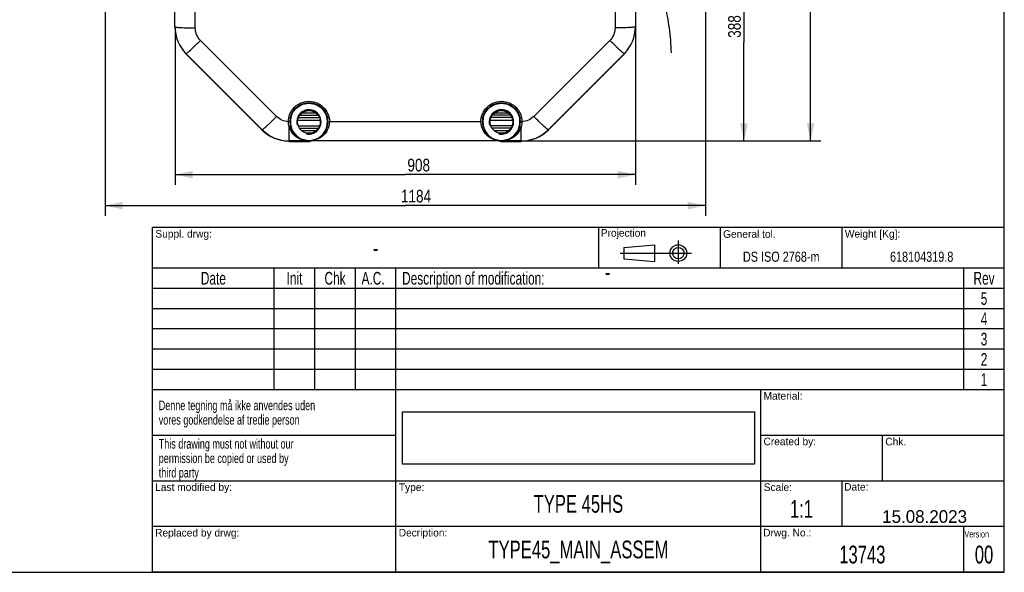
# Model space of a CAD drawing. Header units: millimetres. Extents: x 8 to 412, y 8 to 288.
# Tile 12 of 15: x 217 to 412, y 8 to 118. Entities that reach past the tile are written whole.
import ezdxf

# ---------------------------------------------------------------- set-up
doc = ezdxf.new("R2010")
doc.units = ezdxf.units.MM
doc.header["$LTSCALE"] = 23.1
doc.layers.get('0').update_dxf_attribs({"linetype": 'CONTINUOUS'})
doc.layers.add('CURVES', color=7, linetype='CONTINUOUS')
doc.styles.get("Standard").update_dxf_attribs({"font": 'txt', "width": 0.8})
doc.styles.add('TEXTSTYLE_2', font='txt')
doc.styles.add('TEXTSTYLE_3', font='txt', dxfattribs={"width": 0.7})
doc.dimstyles.new('DIMSTYLE_2', dxfattribs={"dimtxt": 2.5, "dimasz": 3.5, "dimexe": 2, "dimexo": 0, "dimtad": 1, "dimdec": 3, "dimlfac": 10, "dimdsep": 46, "dimtxsty": 'Standard', "dimblk": '_FILLED', "dimblk1": '_FILLED', "dimblk2": '_FILLED', "dimcen": 0, "dimclrt": 5, "dimadec": 3, "dimazin": 2, "dimtp": 0.8, "dimtm": 0.8, "dimtfac": 1, "dimtdec": 3, "dimtofl": 0, "dimtmove": 0, "dimatfit": 3, "dimldrblk": '_FILLED', "dimfxl": 1, "dimtolj": 1, "dimarcsym": 0})
doc.dimstyles.new('DIMSTYLE_3', dxfattribs={"dimtxt": 2.5, "dimasz": 3.5, "dimexe": 2, "dimexo": 0, "dimtad": 1, "dimdec": 3, "dimlfac": 10, "dimdsep": 46, "dimtxsty": 'Standard', "dimblk": '_FILLED', "dimblk1": '_FILLED', "dimblk2": '_FILLED', "dimcen": 0, "dimclrt": 5, "dimadec": 3, "dimazin": 2, "dimtp": 1.2, "dimtm": 1.2, "dimtfac": 1, "dimtdec": 3, "dimtofl": 0, "dimtmove": 0, "dimatfit": 3, "dimldrblk": '_FILLED', "dimfxl": 1, "dimtolj": 1, "dimarcsym": 0})
doc.dimstyles.new('DIMSTYLE_4', dxfattribs={"dimtxt": 2.5, "dimasz": 3.5, "dimexe": 2, "dimexo": 0, "dimtad": 1, "dimdec": 3, "dimlfac": 10, "dimdsep": 46, "dimtxsty": 'Standard', "dimblk": '_FILLED', "dimblk1": '_FILLED', "dimblk2": '_FILLED', "dimcen": 0, "dimclrt": 5, "dimadec": 3, "dimazin": 2, "dimtp": 0.5, "dimtm": 0.5, "dimtfac": 1, "dimtdec": 3, "dimtofl": 0, "dimtmove": 0, "dimatfit": 3, "dimldrblk": '_FILLED', "dimfxl": 1, "dimtolj": 1, "dimarcsym": 0})
picture_1 = doc.add_image_def('image1.png', size_in_pixel=(410, 61))

# ---------------------------------------------------------------- blocks, each defined once
blk = doc.blocks.new('_FILLED')
at = {"color": 0, "linetype": 'ByBlock'}
blk.add_solid([(0, 0), (-1, 0.214), (-1, -0.214)], dxfattribs=at)
blk = doc.blocks.new('*D3')
at = {"color": 2, "linetype": 'Continuous', "transparency": 16777216}
for p, q in [((247.94, 116.11), (247.94, 84.95)), ((338.74, 116.11), (338.74, 84.95)), ((247.94, 86.95), (293.34, 86.95)), ((338.74, 86.95), (293.34, 86.95))]:
    blk.add_line(p, q, dxfattribs=at)
at = {"color": 2, "linetype": 'Continuous', "transparency": 16777216, "xscale": 3.5, "yscale": 3.5, "zscale": 3.5, "rotation": 180}
blk.add_blockref('_FILLED', (247.94, 86.95), dxfattribs=at)
at = {"color": 2, "linetype": 'Continuous', "transparency": 16777216, "xscale": 3.5, "yscale": 3.5, "zscale": 3.5}
blk.add_blockref('_FILLED', (338.74, 86.95), dxfattribs=at)
at = {"color": 5, "linetype": 'Continuous', "transparency": 16777216, "insert": (296.01, 90.08), "char_height": 2.5, "width": 6, "attachment_point": 2, "line_spacing_factor": 0.9}
blk.add_mtext('908', dxfattribs=at)
blk = doc.blocks.new('*D4')
at = {"color": 2, "linetype": 'Continuous', "transparency": 16777216}
for p, q in [((234.14, 136.4), (234.14, 78.84)), ((352.54, 136.4), (352.54, 78.84)), ((234.14, 80.84), (293.34, 80.84)), ((352.54, 80.84), (293.34, 80.84))]:
    blk.add_line(p, q, dxfattribs=at)
at = {"color": 2, "linetype": 'Continuous', "transparency": 16777216, "xscale": 3.5, "yscale": 3.5, "zscale": 3.5, "rotation": 180}
blk.add_blockref('_FILLED', (234.14, 80.84), dxfattribs=at)
at = {"color": 2, "linetype": 'Continuous', "transparency": 16777216, "xscale": 3.5, "yscale": 3.5, "zscale": 3.5}
blk.add_blockref('_FILLED', (352.54, 80.84), dxfattribs=at)
at = {"color": 5, "linetype": 'Continuous', "transparency": 16777216, "insert": (295.47, 83.96), "char_height": 2.5, "width": 8, "attachment_point": 2, "line_spacing_factor": 0.9}
blk.add_mtext('1184', dxfattribs=at)
blk = doc.blocks.new('*D5')
at = {"color": 2, "linetype": 'Continuous', "transparency": 16777216}
for p, q in [((302.91, 260.9), (375.3, 260.9)), ((373.3, 260.9), (373.3, 177.25)), ((373.3, 93.6), (373.3, 177.25)), ((312.32, 93.6), (375.3, 93.6))]:
    blk.add_line(p, q, dxfattribs=at)
at = {"color": 2, "linetype": 'Continuous', "transparency": 16777216, "xscale": 3.5, "yscale": 3.5, "zscale": 3.5}
for p, rotation in [((373.3, 260.9), 90), ((373.3, 93.6), 270)]:
    blk.add_blockref('_FILLED', p, dxfattribs=dict(at, rotation=rotation))
at = {"color": 5, "linetype": 'Continuous', "transparency": 16777216, "insert": (370.18, 188.27), "char_height": 2.5, "width": 8, "attachment_point": 2, "rotation": 90, "line_spacing_factor": 0.9}
blk.add_mtext('1673', dxfattribs=at)
blk = doc.blocks.new('*D9')
at = {"color": 2, "linetype": 'Continuous', "transparency": 16777216}
for p, q in [((349.04, 132.4), (362.16, 132.4)), ((360.16, 132.4), (360.16, 113)), ((360.16, 93.6), (360.16, 113)), ((312.32, 93.6), (362.16, 93.6))]:
    blk.add_line(p, q, dxfattribs=at)
at = {"color": 2, "linetype": 'Continuous', "transparency": 16777216, "xscale": 3.5, "yscale": 3.5, "zscale": 3.5}
for p, rotation in [((360.16, 132.4), 90), ((360.16, 93.6), 270)]:
    blk.add_blockref('_FILLED', p, dxfattribs=dict(at, rotation=rotation))
at = {"color": 5, "linetype": 'Continuous', "transparency": 16777216, "insert": (357.03, 116.17), "char_height": 2.5, "width": 6, "attachment_point": 2, "rotation": 90, "line_spacing_factor": 0.9}
blk.add_mtext('388', dxfattribs=at)
blk = doc.blocks.new('*T10')
at = {"color": 2, "linetype": 'Continuous'}
for p, q in [((168, 68), (0, 68)), ((0, 0), (0, 68)), ((88, 60), (88, 68)), ((112, 60), (112, 68)), ((136, 60), (136, 68)), ((168, 0), (168, 68)), ((168, 60), (0, 60)), ((24, 36), (24, 60)), ((32, 36), (32, 60)), ((40, 36), (40, 60)), ((48, 0), (48, 60)), ((160, 36), (160, 60)), ((168, 56), (0, 56)), ((168, 52), (0, 52)), ((168, 48), (0, 48)), ((168, 44), (0, 44)), ((168, 40), (0, 40)), ((168, 36), (0, 36)), ((120, 0), (120, 36)), ((48, 27), (0, 27)), ((168, 27), (120, 27)), ((144, 18), (144, 27)), ((168, 18), (0, 18)), ((136, 9), (136, 18)), ((168, 9), (0, 9)), ((160, 0), (160, 9)), ((168, 0), (0, 0))]:
    blk.add_line(p, q, dxfattribs=at)
at = {"color": 5, "linetype": 'Continuous', "char_height": 2, "attachment_point": 2, "line_spacing_factor": 0.9}
for s, insert, width in [(' \\P618104319.8 \\H0.000001;ISO 2768-mDS ISO 2768-mDS ISO 2768-m \\P618104319.8 \\P618104319.8 \\P \\P \\P618104319.8\\P \\P \\P \\P618104319.8618104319.8 \\P618104319.8 \\P618104319.8', (152, 66.25), 38.40006), (' \\PDS ISO 2768-m', (124, 66.25), 41.6)]:
    blk.add_mtext(s, dxfattribs=dict(at, insert=insert, width=width))
at = {"color": 5, "linetype": 'Continuous', "line_spacing_factor": 0.9}
for s, insert, char_height, width, attachment_point, style in [('- ', (44, 65.75), 3.5, 9.8, 2, 'TEXTSTYLE_3'), ('Date', (12, 59.25), 2.5, 14, 2, 'TEXTSTYLE_3'), ('Init', (28, 59.25), 2.5, 14, 2, 'TEXTSTYLE_3'), ('Chk', (36, 59.25), 2.5, 10.5, 2, 'TEXTSTYLE_3'), ('A.C.', (41.225, 59.25), 2.5, 14, 1, 'TEXTSTYLE_3'), ('Description of modification:', (49.225, 59.25), 2.5, 98, 1, 'TEXTSTYLE_3'), ('  \\P-', (89.225, 66.25), 3.5, 9.8, 1, 'TEXTSTYLE_3'), ('Rev', (164, 59.25), 2.5, 10.5, 2, 'TEXTSTYLE_3'), ('5', (164, 55.25), 2.5, 3.5, 2, 'TEXTSTYLE_3'), ('4', (164, 51.25), 2.5, 3.5, 2, 'TEXTSTYLE_3'), ('3', (164, 47.25), 2.5, 3.5, 2, 'TEXTSTYLE_3'), ('2', (164, 43.25), 2.5, 3.5, 2, 'TEXTSTYLE_3'), ('1', (164, 39.25), 2.5, 3.5, 2, 'TEXTSTYLE_3'), ('Denne tegning må ikke anvendes uden\\Pvores godkendelse af tredie person', (1.225, 33.875), 1.9, 93.1, 1, 'TEXTSTYLE_3'), ('This drawing must not without our\\Ppermission be copied or used by\\Pthird party', (1.225, 26.3), 1.9, 87.78, 1, 'TEXTSTYLE_3'), ('TYPE 45HS', (84, 15.25), 3.5, 44.1, 2, 'TEXTSTYLE_3'), ('1:1', (128, 14.25), 3.5, 14.7, 2, 'TEXTSTYLE_3'), (' \\H2.5;15.08.2023', (152, 12.25), 1.5, 53, 2, 'TEXTSTYLE_2'), ('TYPE45_MAIN_ASSEM', (84, 6.25), 3.5, 83.3, 2, 'TEXTSTYLE_3'), ('13743', (140, 5.25), 3.5, 24.5, 2, 'TEXTSTYLE_3'), ('00', (164, 5.25), 3.5, 9.8, 2, 'TEXTSTYLE_3')]:
    blk.add_mtext(s, dxfattribs=dict(at, insert=insert, char_height=char_height, width=width, attachment_point=attachment_point, style=style))

msp = doc.modelspace()

# ---------------------------------------------------------------- linework, layer by layer
at = {"color": 7, "linetype": 'Continuous'}
for p, q in [((411.5, 8.5), (411.5, 288.5)), ((247.9362, 116.1102), (247.9362, 132.4036)), ((251.9362, 115.90085), (251.9362, 132.36238)), ((334.7362, 132.36238), (334.7362, 115.90085)), ((338.7362, 132.4036), (338.7362, 116.1102)), ((248.92627, 115.97232), (248.94072, 115.97147)), ((337.74613, 115.97232), (337.73169, 115.97147)), ((267.96793, 98.41938), (252.96133, 113.42598)), ((333.71108, 113.42598), (318.70447, 98.41938)), ((265.1395, 95.8003), (250.1329, 110.8069)), ((336.5395, 110.8069), (321.5329, 95.8003)), ((265.05544, 95.8003), (250.3329, 110.52284)), ((336.3395, 110.52284), (321.61696, 95.8003)), ((271.44331, 99.73572), (271.51888, 99.67521)), ((275.76209, 99.1036), (272.94156, 99.1036)), ((277.26035, 99.73573), (277.18476, 99.67522)), ((309.41206, 99.73572), (309.48763, 99.67521)), ((313.73084, 99.1036), (310.91031, 99.1036)), ((315.2291, 99.73573), (315.15351, 99.67522)), ((270.30191, 97.37124), (270.30192, 97.39712)), ((270.65127, 97.96056), (270.74997, 97.94438)), ((276.58614, 97.6036), (272.11752, 97.6036)), ((272.28514, 98.23757), (276.41852, 98.23757)), ((272.53078, 98.67058), (276.17288, 98.67058)), ((278.05238, 97.96056), (277.95369, 97.94438)), ((308.27065, 97.39425), (278.40175, 97.39425)), ((278.40175, 97.39425), (278.40183, 97.37104)), ((308.27058, 97.37104), (308.27065, 97.39425)), ((308.62002, 97.96056), (308.71871, 97.94438)), ((314.55488, 97.6036), (310.08627, 97.6036)), ((314.38727, 98.23757), (310.25388, 98.23757)), ((314.14162, 98.67058), (310.49953, 98.67058)), ((316.02113, 97.96056), (315.92244, 97.94438)), ((316.37048, 97.39712), (316.3705, 97.37124)), ((270.4428, 93.4036), (270.4428, 96.38568)), ((272.2333, 96.6036), (276.47036, 96.6036)), ((272.48296, 96.1036), (276.22069, 96.1036)), ((275.76209, 95.6036), (272.94156, 95.6036)), ((314.4391, 96.6036), (310.20205, 96.6036)), ((314.18944, 96.1036), (310.45171, 96.1036)), ((313.73084, 95.6036), (310.91031, 95.6036)), ((316.2296, 93.4036), (316.2296, 96.38568)), ((316.31366, 93.6036), (270.35874, 93.6036)), ((274.4428, 93.4036), (270.4428, 93.4036)), ((270.9428, 93.6036), (270.9428, 93.4036)), ((273.9428, 93.6036), (273.9428, 93.4036)), ((274.4428, 93.6036), (274.4428, 93.4036)), ((312.2296, 93.6036), (312.2296, 93.4036)), ((316.2296, 93.4036), (312.2296, 93.4036)), ((312.7296, 93.6036), (312.7296, 93.4036)), ((315.7296, 93.6036), (315.7296, 93.4036)), ((8.5, 8.5), (411.5, 8.5))]:
    msp.add_line(p, q, dxfattribs=at)
at = {"color": 2, "linetype": 'Continuous'}
for p, q in [((347.20822, 73.93779), (347.20822, 69.34922)), ((336.44313, 72.60383), (342.53097, 73.12334)), ((336.44313, 72.60383), (336.44313, 70.34024)), ((342.53097, 73.12334), (342.53097, 69.82073)), ((335.7237, 71.47203), (349.78898, 71.47203)), ((336.44313, 70.34024), (342.53097, 69.82073))]:
    msp.add_line(p, q, dxfattribs=at)
at = {"color": 7, "linetype": 'Continuous'}
for centre in [(274.35183, 97.3536), (312.32058, 97.3536)]:
    msp.add_circle(centre, 2.25, dxfattribs=at)
at = {"color": 2, "linetype": 'Continuous'}
for radius in [1.65131, 1.13179]:
    msp.add_circle((347.20822, 71.47203), radius, dxfattribs=at)
at = {"color": 7, "linetype": 'Continuous'}
for centre, radius, start, end in [((255.4362, 116.1102), 7.5, 180, 225), ((250.39025, 140.51666), 24.58796, 266.6202941, 267.0101827), ((331.2362, 116.1102), 7.5, 315, 360), ((336.28216, 140.5167), 24.588, 272.9898092, 273.3797062), ((255.6362, 115.82614), 7.5, 213.3008073, 225), ((228.28613, 136.0502), 33.42509, 312.5849142, 312.8019131), ((358.38624, 136.05017), 33.42504, 227.1980909, 227.4150859), ((331.0362, 115.82614), 7.5, 315, 326.6991925), ((274.35183, 97.3536), 3.75, 170.6848795, 9.3151203), ((274.35183, 97.3536), 3.64999, 170.6851542, 9.3148458), ((274.44413, 97.33928), 3.74339, 168.1342032, 170.6976183), ((312.32058, 97.3536), 3.75, 170.6848804, 9.3151212), ((312.32058, 97.3536), 3.64999, 170.6851544, 9.3148459), ((312.41287, 97.33928), 3.74338, 168.1341596, 170.697561), ((270.35874, 101.1036), 7.5, 225, 270), ((270.4428, 101.1036), 7.5, 225, 270), ((243.29277, 121.04357), 33.42504, 312.584914, 312.801909), ((273.86315, 97.38208), 3.56252, 196.2416825, 197.8048772), ((312.80693, 97.38281), 3.56496, 341.9841316, 343.7575576), ((316.2296, 101.1036), 7.5, 270, 315), ((316.31366, 101.1036), 7.5, 270, 315), ((343.37964, 121.04357), 33.42505, 227.198087, 227.4150861), ((274.35175, 97.95327), 4.34966, 261.3110042, 267.9597274), ((274.35228, 97.96837), 4.36477, 267.959905, 269.5804558), ((274.35234, 97.97438), 4.37078, 269.5802207, 269.993316), ((274.35124, 97.97615), 4.37256, 270.0076644, 270.3952947), ((274.35131, 97.96959), 4.366, 270.3950063, 272.135885), ((312.32109, 97.9696), 4.366, 267.8631169, 269.6071412), ((312.32116, 97.97616), 4.37257, 269.6068515, 269.9923342), ((312.32007, 97.97437), 4.37078, 270.0066841, 270.4219583), ((312.32013, 97.96836), 4.36477, 270.421724, 272.0403071), ((312.32065, 97.95327), 4.34966, 272.0404836, 278.6886941)]:
    msp.add_arc(centre, radius, start, end, dxfattribs=at)
at = {"color": 2, "linetype": 'Continuous'}
for centre in [(274.35183, 97.3536), (312.32058, 97.3536)]:
    msp.add_arc(centre, 2.4, 255, 195, dxfattribs=at)
at = {"color": 7, "linetype": 'Continuous'}
for points, knots in [([(247.9362, 116.1102), (247.9362, 116.08535), (248.05953, 116.06154), (248.21855, 116.02765), (248.54594, 115.99815), (248.78533, 115.98076), (248.92627, 115.97232)], [0, 0, 0, 0, 0.074064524, 0.267468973, 0.579132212, 1, 1, 1, 1]), ([(249.10777, 115.96217), (249.30975, 115.9516), (250.25208, 115.91263), (251.19537, 115.90085), (251.9362, 115.90085)], [0, 0, 0, 0, 0.214457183, 1, 1, 1, 1]), ([(252.96133, 113.42598), (252.63944, 113.74797), (252.11733, 114.52623), (251.93627, 115.44573), (251.9362, 115.90085)], [0, 0, 0, 0, 0.500089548, 1, 1, 1, 1]), ([(334.7362, 115.90085), (334.73613, 115.44573), (334.55508, 114.52623), (334.03297, 113.74797), (333.71108, 113.42598)], [0, 0, 0, 0, 0.499910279, 1, 1, 1, 1]), ([(337.56463, 115.96217), (337.36265, 115.9516), (336.42032, 115.91263), (335.47704, 115.90085), (334.7362, 115.90085)], [0, 0, 0, 0, 0.214457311, 1, 1, 1, 1]), ([(338.7362, 116.1102), (338.7362, 116.08535), (338.61287, 116.06154), (338.45385, 116.02765), (338.12646, 115.99815), (337.88707, 115.98076), (337.74613, 115.97232)], [0, 0, 0, 0, 0.074064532, 0.267468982, 0.579132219, 1, 1, 1, 1]), ([(250.99734, 111.52597), (251.13969, 111.65778), (251.80317, 112.28195), (252.45371, 112.91975), (252.96133, 113.42598)], [0, 0, 0, 0, 0.212976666, 1, 1, 1, 1]), ([(335.67506, 111.52597), (335.53272, 111.65778), (334.86923, 112.28194), (334.2187, 112.91975), (333.71108, 113.42598)], [0, 0, 0, 0, 0.212976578, 1, 1, 1, 1]), ([(250.1329, 110.8069), (250.14938, 110.79042), (250.24452, 110.87914), (250.37596, 110.96117), (250.62135, 111.18586), (250.80015, 111.34442), (250.9043, 111.44013)], [0, 0, 0, 0, 0.069796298, 0.26307879, 0.576342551, 1, 1, 1, 1]), ([(336.5395, 110.8069), (336.52302, 110.79042), (336.42788, 110.87914), (336.29645, 110.96117), (336.05105, 111.18586), (335.87226, 111.34442), (335.76811, 111.44013)], [0, 0, 0, 0, 0.069796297, 0.263078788, 0.57634255, 1, 1, 1, 1]), ([(271.21651, 99.93294), (271.59121, 100.39097), (272.56282, 101.14659), (274.35183, 101.54048), (276.14083, 101.14659), (277.11244, 100.39097), (277.48715, 99.93294)], [0, 0, 0, 0, 0.249908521, 0.5, 0.750091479, 1, 1, 1, 1]), ([(271.44331, 99.73572), (271.78877, 100.16465), (272.68702, 100.87558), (274.35183, 101.24906), (276.01664, 100.87558), (276.91488, 100.16465), (277.26035, 99.73572)], [0, 0, 0, 0, 0.249959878, 0.5, 0.750040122, 1, 1, 1, 1]), ([(271.51888, 99.67521), (271.8546, 100.09442), (272.72836, 100.79047), (274.35183, 101.15716), (275.9753, 100.79047), (276.84905, 100.09441), (277.18477, 99.67521)], [0, 0, 0, 0, 0.249968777, 0.499999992, 0.750031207, 1, 1, 1, 1]), ([(309.18526, 99.93294), (309.55996, 100.39097), (310.53157, 101.14659), (312.32058, 101.54048), (314.10958, 101.14659), (315.08119, 100.39097), (315.4559, 99.93294)], [0, 0, 0, 0, 0.249908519, 0.5, 0.750091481, 1, 1, 1, 1]), ([(309.41206, 99.73572), (309.75752, 100.16465), (310.65577, 100.87558), (312.32058, 101.24906), (313.98538, 100.87558), (314.88363, 100.16465), (315.22909, 99.73572)], [0, 0, 0, 0, 0.249959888, 0.5, 0.750040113, 1, 1, 1, 1]), ([(309.48763, 99.67521), (309.82335, 100.09442), (310.69711, 100.79047), (312.32057, 101.15716), (313.94404, 100.79047), (314.8178, 100.09441), (315.15352, 99.67521)], [0, 0, 0, 0, 0.24996879, 0.499999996, 0.750031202, 1, 1, 1, 1]), ([(270.30192, 97.39712), (270.30516, 97.85291), (270.46751, 98.77017), (270.92792, 99.58005), (271.21651, 99.93294)], [0, 0, 0, 0, 0.499961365, 1, 1, 1, 1]), ([(271.4433, 99.73573), (271.43409, 99.74603), (271.36037, 99.81418), (271.28346, 99.87835), (271.21651, 99.93294)], [0, 0, 0, 0, 0.137907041, 1, 1, 1, 1]), ([(277.26035, 99.73573), (277.26957, 99.74603), (277.34329, 99.81418), (277.42019, 99.87835), (277.48715, 99.93294)], [0, 0, 0, 0, 0.137907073, 1, 1, 1, 1]), ([(277.48715, 99.93294), (277.77603, 99.57969), (278.2368, 98.76885), (278.39883, 97.85051), (278.40175, 97.39425)], [0, 0, 0, 0, 0.500040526, 1, 1, 1, 1]), ([(308.27065, 97.39425), (308.27357, 97.85051), (308.43561, 98.76885), (308.89637, 99.57969), (309.18526, 99.93294)], [0, 0, 0, 0, 0.499959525, 1, 1, 1, 1]), ([(309.41205, 99.73573), (309.40284, 99.74603), (309.32912, 99.81418), (309.25221, 99.87835), (309.18526, 99.93294)], [0, 0, 0, 0, 0.137907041, 1, 1, 1, 1]), ([(315.2291, 99.73573), (315.23832, 99.74603), (315.31204, 99.81418), (315.38894, 99.87835), (315.4559, 99.93294)], [0, 0, 0, 0, 0.137907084, 1, 1, 1, 1]), ([(315.4559, 99.93294), (315.74448, 99.58005), (316.20489, 98.77017), (316.36724, 97.8529), (316.37048, 97.39712)], [0, 0, 0, 0, 0.500038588, 1, 1, 1, 1]), ([(266.00394, 96.51937), (266.14629, 96.65118), (266.80977, 97.27534), (267.46031, 97.91315), (267.96793, 98.41938)], [0, 0, 0, 0, 0.212976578, 1, 1, 1, 1]), ([(270.30192, 97.39712), (269.87005, 97.41457), (269.00526, 97.61241), (268.2735, 98.1139), (267.96793, 98.41938)], [0, 0, 0, 0, 0.500087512, 1, 1, 1, 1]), ([(270.60196, 97.37936), (270.60202, 97.389), (270.54487, 97.38149), (270.52121, 97.39079), (270.49484, 97.39213)], [0, 0, 0, 0, 0.26751772, 1, 1, 1, 1]), ([(278.40183, 97.37104), (278.40184, 96.79772), (278.12004, 95.69879), (276.8313, 94.15557), (275.40097, 93.63972), (274.51403, 93.60663)], [0, 0, 0, 0, 0.291232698, 0.549135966, 1, 1, 1, 1]), ([(278.10169, 97.3767), (278.10158, 97.38634), (278.15883, 97.3788), (278.18242, 97.38808), (278.2088, 97.3894)], [0, 0, 0, 0, 0.267385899, 1, 1, 1, 1]), ([(312.1583, 93.60663), (311.27136, 93.63973), (309.84107, 94.1556), (308.55235, 95.69881), (308.27056, 96.79773), (308.27058, 97.37104)], [0, 0, 0, 0, 0.450864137, 0.70876758, 1, 1, 1, 1]), ([(308.57069, 97.3767), (308.57075, 97.38635), (308.5136, 97.37879), (308.48994, 97.38807), (308.46357, 97.3894)], [0, 0, 0, 0, 0.267517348, 1, 1, 1, 1]), ([(316.07049, 97.37936), (316.07042, 97.389), (316.12757, 97.38149), (316.15122, 97.39079), (316.17759, 97.39213)], [0, 0, 0, 0, 0.267515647, 1, 1, 1, 1]), ([(318.70447, 98.41938), (318.3989, 98.1139), (317.66714, 97.61241), (316.80235, 97.41458), (316.37048, 97.39712)], [0, 0, 0, 0, 0.49991233, 1, 1, 1, 1]), ([(320.66846, 96.51937), (320.52611, 96.65118), (319.86263, 97.27534), (319.2121, 97.91315), (318.70447, 98.41938)], [0, 0, 0, 0, 0.212976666, 1, 1, 1, 1]), ([(265.1395, 95.8003), (265.15598, 95.78382), (265.25113, 95.87254), (265.38256, 95.95457), (265.62795, 96.17925), (265.80675, 96.33782), (265.9109, 96.43353)], [0, 0, 0, 0, 0.069796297, 0.263078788, 0.57634255, 1, 1, 1, 1]), ([(270.73235, 96.37284), (270.72366, 96.4049), (270.58971, 96.41709), (270.50707, 96.40152), (270.4428, 96.38572)], [0, 0, 0, 0, 0.334160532, 1, 1, 1, 1]), ([(273.69464, 93.65353), (273.02903, 93.75532), (271.63171, 94.31064), (270.70654, 95.56012), (270.47126, 96.29275)], [0, 0, 0, 0, 0.466688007, 1, 1, 1, 1]), ([(316.1971, 96.28024), (315.95988, 95.55079), (315.03486, 94.30787), (313.64161, 93.75505), (312.97774, 93.65352)], [0, 0, 0, 0, 0.533178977, 1, 1, 1, 1]), ([(315.94004, 96.3728), (315.94873, 96.40486), (316.08268, 96.41705), (316.16533, 96.40148), (316.2296, 96.38568)], [0, 0, 0, 0, 0.334162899, 1, 1, 1, 1]), ([(321.5329, 95.8003), (321.51642, 95.78382), (321.42128, 95.87254), (321.28984, 95.95457), (321.04445, 96.17925), (320.86565, 96.33782), (320.76151, 96.43353)], [0, 0, 0, 0, 0.069796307, 0.263078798, 0.576342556, 1, 1, 1, 1])]:
    msp.add_open_spline(points, degree=3, knots=knots, dxfattribs=at)
for points in [[(270.65129, 97.96055), (270.75602, 98.59998), (271.03699, 99.231), (271.44331, 99.73573)], [(270.78073, 98.109), (270.89939, 98.67382), (271.15825, 99.22461), (271.51888, 99.67521)], [(277.18477, 99.67521), (277.57925, 99.18232), (277.85165, 98.56739), (277.95369, 97.94438)], [(277.26035, 99.73573), (277.66666, 99.231), (277.94764, 98.59999), (278.05236, 97.96056)], [(308.62004, 97.96055), (308.72477, 98.59998), (309.00574, 99.231), (309.41205, 99.73573)], [(308.74947, 98.109), (308.86814, 98.67381), (309.127, 99.22461), (309.48763, 99.67521)], [(315.15352, 99.67521), (315.54799, 99.18232), (315.8204, 98.56739), (315.92244, 97.94438)], [(315.2291, 99.73573), (315.63541, 99.231), (315.91638, 98.59999), (316.02111, 97.96056)], [(270.4428, 96.38572), (270.35142, 96.70474), (270.3029, 97.03939), (270.30191, 97.37124)], [(270.49484, 97.39213), (270.4306, 97.39539), (270.36625, 97.39668), (270.30192, 97.39712)], [(278.2088, 97.3894), (278.27305, 97.39261), (278.33741, 97.39386), (278.40175, 97.39426)], [(308.46357, 97.3894), (308.39932, 97.39261), (308.33498, 97.39386), (308.27065, 97.39425)], [(316.17759, 97.39213), (316.24182, 97.39539), (316.30616, 97.39668), (316.37048, 97.39712)], [(316.3705, 97.37124), (316.36951, 97.03938), (316.32098, 96.70471), (316.22959, 96.38569)]]:
    msp.add_open_spline(points, degree=3, dxfattribs=at)
at = {"layer": 'CURVES', "color": 4, "linetype": 'Continuous'}
msp.add_open_spline([(339.62177, 132.40625), (339.84489, 132.05159), (340.65856, 130.70321), (341.98951, 128.12805), (343.43337, 124.51177), (344.60985, 120.42095), (345.42114, 116.1662), (345.72962, 112.61544), (345.78544, 110.98888)], degree=3, knots=[0, 0, 0, 0, 0.068807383, 0.255777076, 0.446666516, 0.63789398, 0.825786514, 1, 1, 1, 1], dxfattribs=at)

# ---------------------------------------------------------------- block references
msp.add_blockref('*T10', (243.50698, 8.50565))

# ---------------------------------------------------------------- texts
at = {"color": 5, "linetype": 'Continuous', "char_height": 1.5, "attachment_point": 1, "line_spacing_factor": 0.9, "style": 'TEXTSTYLE_2'}
for s, insert, width in [('Suppl. drwg:', (244.07043, 76.03086), 18), ('Projection', (331.92172, 76.20261), 15), ('General tol.', (356.0427, 75.98465), 18), ('Weight [Kg]:', (380.06366, 76.03107), 18), ('Material:', (364.02032, 44.05798), 13.5), ('Created by:', (364.01295, 35.06949), 16.5), ('Chk.', (388.0292, 35.04397), 6), ('Last modified by:\\P ', (244.02577, 26.0655), 25.5), ('Type:', (292.09424, 26.04873), 7.5), ('Scale:', (364.05572, 26.0456), 9), ('Date:', (379.92057, 26.1094), 7.5), ('Replaced by drwg:', (244.01455, 17.05854), 25.5), ('Decription:', (292.05836, 17.06438), 16.5), ('Drwg. No.:', (363.95511, 17.07762), 15)]:
    msp.add_mtext(s, dxfattribs=dict(at, insert=insert, width=width))
at = {"color": 5, "linetype": 'Continuous', "insert": (403.63192, 16.67653), "char_height": 1.3, "width": 7.28, "attachment_point": 1, "line_spacing_factor": 0.9}
msp.add_mtext('Version', dxfattribs=at)

# ---------------------------------------------------------------- dimensions: what is measured, and where the dimension line sits
at = {"color": 2, "linetype": 'Continuous'}
for base, p2, dimstyle, picture, middle in [((373.30117, 260.9036), (302.90941, 260.9036), 'DIMSTYLE_3', '*D5', (373.30117, 188.58004)), ((360.15686, 132.4036), (349.0362, 132.4036), 'DIMSTYLE_4', '*D9', (360.15686, 116.23537))]:
    dim = msp.add_linear_dim(base=base, p1=(312.32058, 93.6036), p2=p2, angle=90, dimstyle=dimstyle, dxfattribs=at)
    dim.commit()
    dim.dimension.update_dxf_attribs({"geometry": picture, "text_midpoint": middle, "dimtype": 160})
for base, p1, p2, dimstyle, picture, middle in [((352.5362, 80.83643), (234.1362, 136.4036), (352.5362, 136.4036), 'DIMSTYLE_3', '*D4', (295.77872, 80.83643)), ((338.7362, 86.95168), (247.9362, 116.1102), (338.7362, 116.1102), 'DIMSTYLE_2', '*D3', (296.06832, 86.95168))]:
    dim = msp.add_linear_dim(base=base, p1=p1, p2=p2, dimstyle=dimstyle, dxfattribs=at)
    dim.commit()
    dim.dimension.update_dxf_attribs({"geometry": picture, "text_midpoint": middle, "dimtype": 160})

# ---------------------------------------------------------------- pictures from other files: only their frames are drawn
at = {"color": 7, "linetype": 'Continuous'}
image = msp.add_image(picture_1, insert=(292.79585, 29.82952), size_in_units=(69.42667, 10.32933), dxfattribs=at)
image.dxf.flags = 11

doc.saveas('drawing.dxf')
